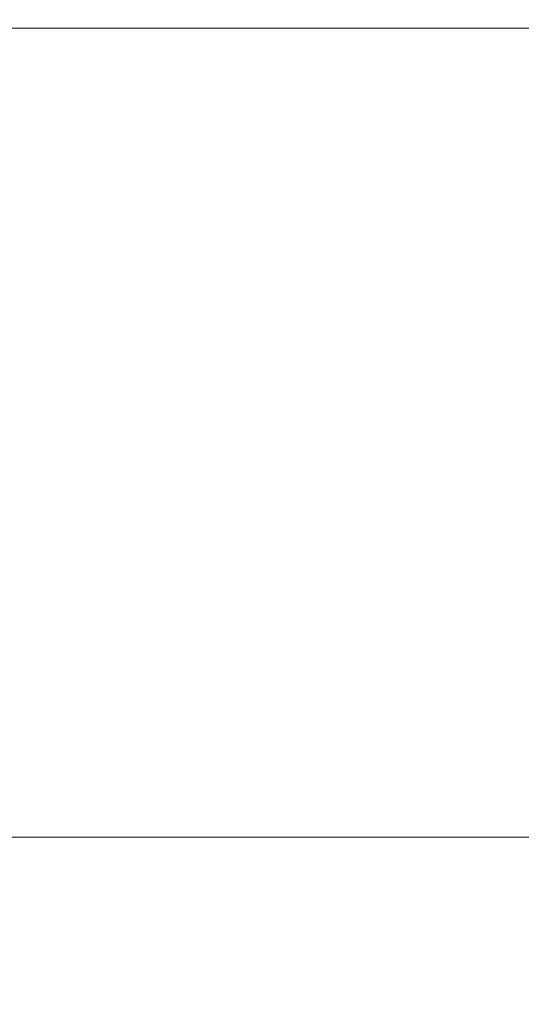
# Model space of a CAD drawing. Header units: millimetres. Extents: x 204754 to 495640, y -178579 to -98814.
# Tile 14 of 179: x 220412 to 220456, y -134145 to -134059. Entities that reach past the tile are written whole.
import ezdxf
from ezdxf.lldxf.tags import DXFTag

# ---------------------------------------------------------------- set-up
doc = ezdxf.new("R2010")
doc.units = ezdxf.units.MM
doc.header["$MEASUREMENT"] = 0
doc.layers.get('0').update_dxf_attribs({"color": 252, "lineweight": 5})
doc.layers.add('IS_Text_Konstrukcji', color=7, linetype='Continuous')
doc.layers.add('P-SANR-FIXT_Nr_pióra__47', color=252, linetype='Continuous', lineweight=5)
tags = doc.linetypes.add('SOLID', pattern=[10, 10, 0]).pattern_tags.tags
tags[6:7] = [DXFTag(74, 4), DXFTag(75, 0), DXFTag(340, '0'), DXFTag(46, 0.0), DXFTag(50, 0.0), DXFTag(44, 0.0), DXFTag(45, 0.0)]
tags[4:5] = [DXFTag(74, 4), DXFTag(75, 0), DXFTag(340, '0'), DXFTag(46, 0.0), DXFTag(50, 0.0), DXFTag(44, 0.0), DXFTag(45, 0.0)]

# ---------------------------------------------------------------- blocks, each defined once
blk = doc.blocks.new('podkład 20251118')
at = {"layer": 'P-SANR-FIXT_Nr_pióra__47', "color": 252, "linetype": 'Continuous', "lineweight": 5}
for p, q in [((220497.107, -134060.164), (220350.677, -134060.164)), ((220497.107, -134060.164), (220350.677, -134060.164)), ((220497.107, -134060.164), (220385.523, -134060.164)), ((220497.107, -134060.164), (220385.523, -134060.164)), ((220350.677, -134130.344), (220497.107, -134130.344)), ((220350.677, -134130.344), (220497.107, -134130.344)), ((220385.523, -134130.344), (220497.107, -134130.344)), ((220385.523, -134130.344), (220497.107, -134130.344))]:
    blk.add_line(p, q, dxfattribs=at)

msp = doc.modelspace()

# ---------------------------------------------------------------- block references
msp.add_blockref('podkład 20251118', (0, 0))

# ---------------------------------------------------------------- texts
at = {"layer": 'IS_Text_Konstrukcji', "linetype": 'SOLID', "ltscale": 10, "insert": (219588, -133736.4), "char_height": 309.6, "attachment_point": 2}
msp.add_mtext('\\fArial|b0|i1;Φwym: 337 W', dxfattribs=at)

doc.saveas('drawing.dxf')
